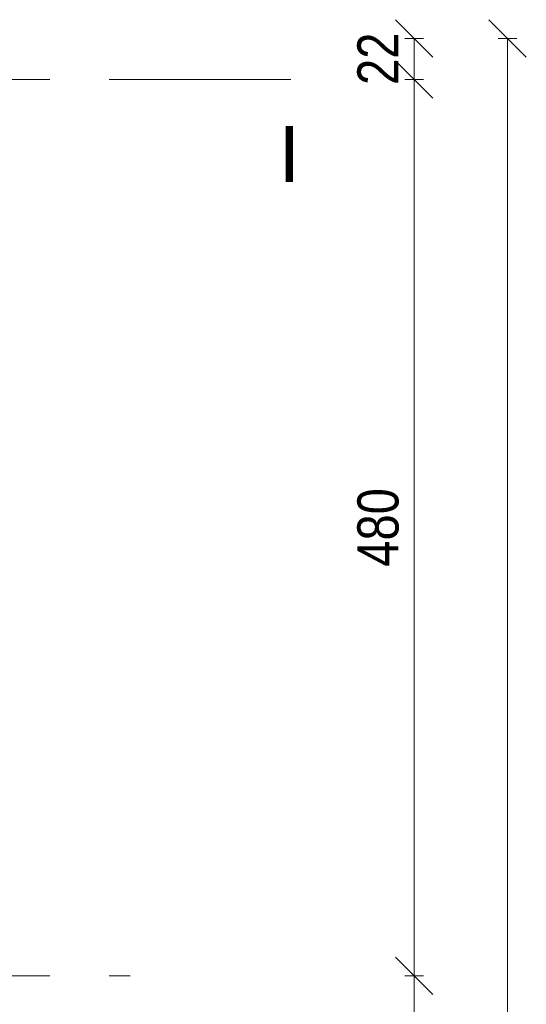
# Model space of a CAD drawing. Header units: centimetres. Extents: x -1737 to 22393, y -8842 to 3838.
# Tile 172 of 174: x 1838 to 2109, y 3038 to 3565. Entities that reach past the tile are written whole.
import ezdxf

# ---------------------------------------------------------------- set-up
doc = ezdxf.new("R2010")
doc.units = ezdxf.units.CM
doc.linetypes.add('Oś', pattern=[222.25, 127, -31.75, 31.75, -31.75])
for name, color, linetype, lineweight in [('A-ANNO-DIMS', 211, 'Continuous', 13), ('A-ANNO-DIMS-100', 211, 'Continuous', 13), ('S-GRID', 1, 'Continuous', 13), ('S-GRID-IDEN', 1, 'Continuous', 13)]:
    doc.layers.add(name, color=color, linetype=linetype, lineweight=lineweight)
doc.styles.add('Arial Narrow_1', font='ARIALN.TTF', dxfattribs={"height": 22})
doc.styles.add('Arial_4', font='arial.ttf', dxfattribs={"height": 30})
doc.dimstyles.new('Diagonal_1_100__0_1_', dxfattribs={"dimscale": 30.48, "dimtxt": 22.515481, "dimasz": 0.656168, "dimexe": 0.164042, "dimexo": 0.0625, "dimgap": 0.065617, "dimtad": 1, "dimdec": 1, "dimrnd": 0.1, "dimdsep": 46, "dimtxsty": 'Arial Narrow_1', "dimblk1": 'OBLIQUE', "dimblk2": 'OBLIQUE', "dimsah": 1, "dimcen": 0.09, "dimazin": 0, "dimtfac": 1, "dimtdec": 4, "dimtix": 1, "dimtmove": 0, "dimatfit": 3, "dimfxl": 0, "dimtvp": 1, "dimtolj": 1, "dimtzin": 0, "dimarcsym": 0})

# ---------------------------------------------------------------- blocks, each defined once
blk = doc.blocks.new('DIMBLOCK28-3_piętro I __3_90 m_ - stan projektowany')
at = {"layer": 'A-ANNO-DIMS-100', "transparency": 16777216}
for p, q in [((2049.25, 3053.33), (2039.25, 3063.33)), ((2044.25, 3053.33), (2054.25, 3053.33)), ((2049.25, 3053.33), (2044.25, 3053.33)), ((2049.25, 2843.33), (2049.25, 3053.33)), ((2049.25, 3053.33), (2059.25, 3043.33)), ((2049.25, 2843.33), (2039.25, 2853.33)), ((2044.25, 2843.33), (2054.25, 2843.33)), ((2049.25, 2843.33), (2044.25, 2843.33)), ((2049.25, 2843.33), (2059.25, 2833.33))]:
    blk.add_line(p, q, dxfattribs=at)
at = {"layer": 'A-ANNO-DIMS-100', "color": 0, "transparency": 16777216, "insert": (2018.82, 2927.42), "char_height": 22, "width": 50.1774, "attachment_point": 1, "rotation": 90, "line_spacing_factor": 0.974696, "style": 'Arial Narrow_1'}
blk.add_mtext('210', dxfattribs=at)
blk = doc.blocks.new('_Oblique')
at = {"color": 0, "linetype": 'ByBlock', "lineweight": -2}
blk.add_line((-0.5, -0.5), (0.5, 0.5), dxfattribs=at)
blk = doc.blocks.new('DIMBLOCK29-3_piętro I __3_90 m_ - stan projektowany')
at = {"layer": 'A-ANNO-DIMS-100', "transparency": 16777216}
for p, q in [((2049.25, 3533.33), (2039.25, 3543.33)), ((2044.25, 3533.33), (2054.25, 3533.33)), ((2049.25, 3533.33), (2044.25, 3533.33)), ((2049.25, 3053.33), (2049.25, 3533.33)), ((2049.25, 3533.33), (2059.25, 3523.33)), ((2049.25, 3053.33), (2039.25, 3063.33)), ((2044.25, 3053.33), (2054.25, 3053.33)), ((2049.25, 3053.33), (2044.25, 3053.33)), ((2049.25, 3053.33), (2059.25, 3043.33))]:
    blk.add_line(p, q, dxfattribs=at)
at = {"layer": 'A-ANNO-DIMS-100', "color": 0, "transparency": 16777216, "insert": (2018.82, 3272.42), "char_height": 22, "width": 50.1774, "attachment_point": 1, "rotation": 90, "line_spacing_factor": 0.974696, "style": 'Arial Narrow_1'}
blk.add_mtext('480', dxfattribs=at)
blk = doc.blocks.new('DIMBLOCK30-3_piętro I __3_90 m_ - stan projektowany')
at = {"layer": 'A-ANNO-DIMS-100', "transparency": 16777216}
for p, q in [((2049.25, 3555.33), (2039.25, 3565.33)), ((2044.25, 3555.33), (2054.25, 3555.33)), ((2049.25, 3555.33), (2044.25, 3555.33)), ((2049.25, 3533.33), (2049.25, 3555.33)), ((2049.25, 3555.33), (2059.25, 3545.33)), ((2049.25, 3533.33), (2039.25, 3543.33)), ((2044.25, 3533.33), (2054.25, 3533.33)), ((2049.25, 3533.33), (2044.25, 3533.33)), ((2049.25, 3533.33), (2059.25, 3523.33))]:
    blk.add_line(p, q, dxfattribs=at)
at = {"layer": 'A-ANNO-DIMS-100', "color": 0, "transparency": 16777216, "insert": (2018.82, 3530.39), "char_height": 22, "width": 33.4516, "attachment_point": 1, "rotation": 90, "line_spacing_factor": 0.974696, "style": 'Arial Narrow_1'}
blk.add_mtext('22', dxfattribs=at)
blk = doc.blocks.new('DIMBLOCK135-3_piętro I __3_90 m_ - stan projektowany')
at = {"layer": 'A-ANNO-DIMS-100', "transparency": 16777216}
for p, q in [((2099.25, 3555.33), (2089.25, 3565.33)), ((2094.25, 3555.33), (2104.25, 3555.33)), ((2099.25, 3555.33), (2094.25, 3555.33)), ((2099.25, 2337.33), (2099.25, 3555.33)), ((2099.25, 3555.33), (2109.25, 3545.33)), ((2099.25, 2337.33), (2089.25, 2347.33)), ((2094.25, 2337.33), (2104.25, 2337.33)), ((2099.25, 2337.33), (2094.25, 2337.33)), ((2099.25, 2337.33), (2109.25, 2327.33))]:
    blk.add_line(p, q, dxfattribs=at)
at = {"layer": 'A-ANNO-DIMS-100', "color": 0, "transparency": 16777216, "insert": (2068.82, 2918.45), "char_height": 22, "width": 66.9031, "attachment_point": 1, "rotation": 90, "line_spacing_factor": 0.974696, "style": 'Arial Narrow_1'}
blk.add_mtext('1218', dxfattribs=at)

msp = doc.modelspace()

# ---------------------------------------------------------------- linework, layer by layer
at = {"layer": 'S-GRID', "linetype": 'Oś'}
for p, q in [((-1225.62, 3533.33), (1983.25, 3533.33)), ((-1225.62, 3053.33), (1897.1, 3053.33))]:
    msp.add_line(p, q, dxfattribs=at)

# ---------------------------------------------------------------- texts
at = {"layer": 'S-GRID-IDEN', "insert": (1982.43, 3493.38), "char_height": 30, "width": 12.6, "attachment_point": 5, "line_spacing_factor": 0.936439, "style": 'Arial_4'}
msp.add_mtext('\\pt126.9999,254.0001,381,507.9999,635.0001,762,888.9999,1016.0001,1143,1269.9999,1397.0001,1524,1650.9999,1778.0001,1905,2031.9999,2159.0001,2286,2412.9999,2540.0001,2667,2793.9999,2921.0001,3048,3174.9999,3302.0001,3429,3555.9999,3683.0001,3810,3936.9999,4064.0001;I', dxfattribs=at)

# ---------------------------------------------------------------- dimensions: what is measured, and where the dimension line sits
at = {"layer": 'A-ANNO-DIMS'}
for base, p1, p2, override, picture, middle in [((2049.25, 3555.33), (2044.25, 3533.33), (2044.25, 3555.33), {"dimpost": '<>', "dimfxl": 22}, 'DIMBLOCK30-3_piętro I __3_90 m_ - stan projektowany', (2036.21, 3544.33)), ((2099.25, 3555.33), (2094.25, 2337.33), (2094.25, 3555.33), {"dimpost": '<>', "dimfxl": 1218}, 'DIMBLOCK135-3_piętro I __3_90 m_ - stan projektowany', (2086.02, 2946.33)), ((2049.25, 3533.33), (2044.25, 3053.33), (2044.25, 3533.33), {"dimpost": '<>', "dimfxl": 480}, 'DIMBLOCK29-3_piętro I __3_90 m_ - stan projektowany', (2036.02, 3293.33)), ((2049.25, 3053.33), (2044.25, 2843.33), (2044.25, 3053.33), {"dimpost": '<>', "dimfxl": 210}, 'DIMBLOCK28-3_piętro I __3_90 m_ - stan projektowany', (2036.02, 2948.33))]:
    dim = msp.add_linear_dim(base=base, p1=p1, p2=p2, angle=90, dimstyle='Diagonal_1_100__0_1_', override=override, dxfattribs=at)
    dim.commit()
    dim.dimension.update_dxf_attribs({"geometry": picture, "text_midpoint": middle})

doc.saveas('drawing.dxf')
